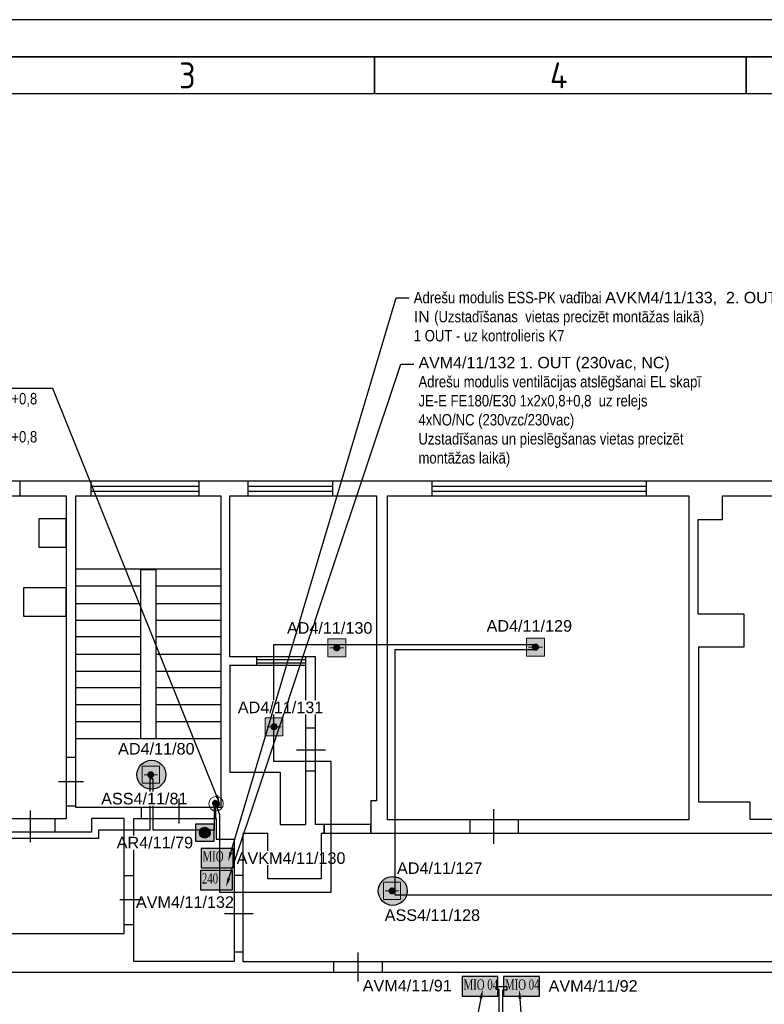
# Model space of a CAD drawing. Header units: millimetres. Extents: x -197461 to 862495, y -970068 to 63888.
# Tile 124 of 205: x -124685 to -111091, y -328146 to -310159. Entities that reach past the tile are written whole.
import ezdxf
from ezdxf import colors
from ezdxf.entities.mleader import LeaderData, LeaderLine
from ezdxf.math import Vec2, Vec3

# ---------------------------------------------------------------- set-up
doc = ezdxf.new("R2010")
doc.units = ezdxf.units.MM
doc.linetypes.add('KL', pattern=[4, 2, -2])
doc.layers.get('0').update_dxf_attribs({"linetype": 'CONTINUOUS'})
doc.layers.add('Rasējuma lapa', color=7, linetype='CONTINUOUS')
doc.layers.add('UAS', color=240, linetype='CONTINUOUS')
doc.layers.add('S-STRS', color=7, linetype='CONTINUOUS', lineweight=9)
doc.styles.add('ARIAL', font='arialbd.ttf')
doc.styles.add('ISO', font='iso')
doc.styles.add('Karlis_times', font='times.ttf', dxfattribs={"height": 2.2})

# ---------------------------------------------------------------- blocks, each defined once
blk = doc.blocks.new('A2_L')
at = {"layer": 'Rasējuma lapa'}
blk.add_line((0, 420), (-594, 420), dxfattribs=at)
at = {"layer": 'Rasējuma lapa', "lineweight": 35}
for p, q in [((-5, 415), (-579, 415)), ((-442, 410), (-442, 415)), ((-392, 410), (-392, 415))]:
    blk.add_line(p, q, dxfattribs=at)
at = {"layer": 'Rasējuma lapa', "lineweight": 30}
blk.add_line((-10, 410), (-574, 410), dxfattribs=at)
at = {"layer": 'Rasējuma lapa', "style": 'ISO'}
for s, p in [('3', (-468.3, 410.75)), ('4', (-418.4, 410.75))]:
    blk.add_text(s, height=3.5, dxfattribs=at).set_placement(p)
blk = doc.blocks.new('*U1293')
at = {"layer": 'Rasējuma lapa'}
blk.add_blockref('A2_L', (0, 0), dxfattribs=at)
blk = doc.blocks.new('AP')
blk.add_hatch(color=256).paths.add_polyline_path([(150, 0, 1), (-150, 0, 1)])
for p, q in [((-250, 250), (250, 250)), ((-250, -250), (-250, 250)), ((250, 250), (250, -250)), ((250, -250), (-250, -250))]:
    blk.add_line(p, q)
blk.add_circle((0, 0), 150)
blk = doc.blocks.new('AD-proj')
at = {"lineweight": 5}
blk.add_lwpolyline([(-250, -250), (250, -250), (250, 250), (-250, 250)], close=True, dxfattribs=at)
at = {"const_width": 30}
blk.add_lwpolyline([(-200, 0), (200, 0)], dxfattribs=at)
at = {"const_width": 100}
blk.add_lwpolyline([(-50, 0, 1), (50, 0, 1)], format="xyb", close=True, dxfattribs=at)

msp = doc.modelspace()

# ---------------------------------------------------------------- hatches: boundary and pattern name
at = {"layer": 'S-STRS', "true_color": 0xffffff}
h = msp.add_hatch(dxfattribs=at)
h.set_pattern_fill('ANGLE', scale=0.5625)
h.set_pattern_definition([(0, (4390937.6073, 5682188.283), (0, 3.9290625), [2.8575, -1.0715625]), (90, (4390937.6073, 5682188.283), (-3.9290625, 2e-16), [2.8575, -1.0715625])])
h.paths.add_polyline_path([(-121372.25376, -325297.82118), (-121372.19166, -325653.6415), (-120788.89287, -325653.64151), (-120788.95497, -325297.75908)])
h = msp.add_hatch(dxfattribs=at)
h.set_pattern_fill('ANGLE', scale=0.5625)
h.set_pattern_definition([(0, (4390925.173, 5681785.494), (0, 3.9290625), [2.8575, -1.0715625]), (90, (4390925.173, 5681785.494), (-3.9290625, 2e-16), [2.8575, -1.0715625])])
h.paths.add_polyline_path([(-121384.68789, -325700.61015), (-121384.62579, -326056.43047), (-120801.327, -326056.43048), (-120801.38911, -325700.54805)])
h = msp.add_hatch(dxfattribs=at)
h.set_pattern_fill('ANGLE', scale=0.5625)
h.set_pattern_definition([(0, (4395703.0736, 5679846.243), (0, 3.9290625), [2.8575, -1.0715625]), (90, (4395703.0736, 5679846.243), (-3.9290625, 2e-16), [2.8575, -1.0715625])])
h.paths.add_polyline_path([(-116606.78745, -327639.86131), (-116606.72535, -327995.68162), (-115953.84442, -327995.68163), (-115953.90653, -327639.7992)])
h = msp.add_hatch(dxfattribs=at)
h.set_pattern_fill('ANGLE', scale=0.5625)
h.set_pattern_definition([(0, (4396459.263, 5679846.243), (0, 3.9290625), [2.8575, -1.0715625]), (90, (4396459.263, 5679846.243), (-3.9290625, 2e-16), [2.8575, -1.0715625])])
h.paths.add_polyline_path([(-115850.59806, -327639.86131), (-115850.53595, -327995.68162), (-115197.65502, -327995.68163), (-115197.71713, -327639.7992)])
at = {"layer": 'UAS', "lineweight": 50, "true_color": 0xffffff}
h = msp.add_hatch(color=7, dxfattribs=at)
h.dxf.hatch_style = 1
h.paths.add_polyline_path([(-118929.22507, -321632.14512), (-118863.75413, -321632.14512, 1)], flags=16)
h.paths.add_polyline_path([(-118732.81225, -321795.82247), (-118732.81225, -321468.46777), (-119060.16695, -321468.46777), (-119060.16695, -321795.82247)])
h = msp.add_hatch(color=7, dxfattribs=at)
h.dxf.hatch_style = 1
h.paths.add_polyline_path([(-115301.54147, -321620.24036), (-115236.07053, -321620.24036, 1)], flags=16)
h.paths.add_polyline_path([(-115105.12865, -321783.9177), (-115105.12865, -321456.56301), (-115432.48334, -321456.56301), (-115432.48334, -321783.9177)])
h = msp.add_hatch(color=7, dxfattribs=at)
h.dxf.hatch_style = 1
h.paths.add_polyline_path([(-120074.80291, -323075.1251), (-120009.33197, -323075.1251, 1)], flags=16)
h.paths.add_polyline_path([(-119878.39009, -323238.80245), (-119878.39009, -322911.44776), (-120205.74478, -322911.44776), (-120205.74478, -323238.80245)])
h = msp.add_hatch(color=7, dxfattribs=at)
h.dxf.hatch_style = 1
h.paths.add_polyline_path([(-122260.82212, -323951.17912, -1), (-122323.90905, -323951.17912, -1)], flags=0)
h.paths.add_polyline_path([(-122450.08292, -323793.46179), (-122450.08292, -324108.89646), (-122134.64825, -324108.89646), (-122134.64825, -323793.46179)], flags=16)
h.paths.add_polyline_path([(-122015.78441, -323951.8963, 1), (-122543.83172, -323951.8963, 1)])
h.paths.add_polyline_path([(-122134.64825, -324108.89646), (-122450.08292, -324108.89646), (-122450.08292, -323793.46179), (-122134.64825, -323793.46179)], flags=16)
at = {"layer": 'UAS'}
h = msp.add_hatch(color=1, dxfattribs=at)
h.paths.add_polyline_path([(-121100.22046, -324481.62984), (-121129.386, -324422.47304, 0.2855923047), (-121166.17617, -324481.62984, 0.5262828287), (-121076.5537, -324543.19314)])
h.paths.add_polyline_path([(-121100.83177, -324480.38991), (-121100.71987, -324480.33074), (-121076.5537, -324543.19314, 0.3103731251), (-121034.26475, -324481.62984, 0.5557031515), (-121129.386, -324422.47304)])
at = {"layer": 'UAS', "lineweight": 50, "true_color": 0xffffff}
h = msp.add_hatch(color=7, dxfattribs=at)
h.dxf.hatch_style = 1
h.paths.add_polyline_path([(-121143.35102, -325173.96673), (-121143.35102, -324846.61204), (-121470.70572, -324846.61204), (-121470.70572, -325173.96673)])
h.paths.add_polyline_path([(-121405.23478, -325010.28939, -1), (-121208.82196, -325010.28939, -1)], flags=16)
h = msp.add_hatch(color=7, dxfattribs=at)
h.dxf.hatch_style = 1
h.paths.add_polyline_path([(-117856.7389, -326074.12977, -1), (-117919.82583, -326074.12977, -1)], flags=0)
h.paths.add_polyline_path([(-118045.9997, -325916.41244), (-118045.9997, -326231.8471), (-117730.56503, -326231.8471), (-117730.56503, -325916.41244)], flags=16)
h.paths.add_polyline_path([(-117611.70119, -326074.84695, 1), (-118139.7485, -326074.84695, 1)])
h.paths.add_polyline_path([(-117730.56503, -326231.8471), (-118045.9997, -326231.8471), (-118045.9997, -325916.41244), (-117730.56503, -325916.41244)], flags=16)

# ---------------------------------------------------------------- linework, layer by layer
at = {"color": 18, "true_color": 0x000000}
for p, q in [((-123385.38774, -318683.0297), (-121423.37587, -318683.0297)), ((-120520.75834, -318683.0297), (-118971.86171, -318683.0297)), ((-117160.06372, -318683.0297), (-113248.52877, -318683.0297)), ((-123385.38774, -318771.4968), (-121421.28439, -318771.4968)), ((-120520.75834, -318771.4968), (-118972.53483, -318771.4968)), ((-117160.06372, -318771.4968), (-113248.52877, -318771.4968)), ((-123661.67546, -320501.44926), (-122475.64446, -320501.44926)), ((-122197.18501, -320501.44926), (-121011.15401, -320501.44926)), ((-123661.67546, -320821.16196), (-122475.64446, -320821.16196)), ((-122197.18501, -320821.16196), (-121011.15401, -320821.16196)), ((-123661.67546, -321130.56135), (-122475.64446, -321130.56135)), ((-122197.18501, -321130.56135), (-121011.15401, -321130.56135)), ((-123661.67546, -321429.64743), (-122475.64446, -321429.64743)), ((-122197.18501, -321429.64743), (-121011.15401, -321429.64743)), ((-123661.67546, -321749.36013), (-122475.64446, -321749.36013)), ((-122197.18501, -321749.36013), (-121011.15401, -321749.36013)), ((-120353.27172, -321959.24453), (-120353.27172, -321798.95188)), ((-119459.20041, -321855.71002), (-120353.05536, -321855.71002)), ((-119459.20041, -321912.93145), (-120353.05536, -321912.93145)), ((-119459.29657, -321959.24453), (-119459.29657, -321798.95188)), ((-123661.67546, -322058.75952), (-122475.64446, -322058.75952)), ((-122197.18501, -322058.75952), (-121011.15401, -322058.75952)), ((-123661.67546, -322357.8456), (-122475.64446, -322357.8456)), ((-122197.18501, -322357.8456), (-121011.15401, -322357.8456)), ((-123661.67546, -322667.24499), (-122475.64446, -322667.24499)), ((-122197.18501, -322667.24499), (-121011.15401, -322667.24499)), ((-123661.67546, -322976.64438), (-122475.64446, -322976.64438)), ((-122197.18501, -322976.64438), (-121011.15401, -322976.64438)), ((-119459.77737, -323094.39146), (-119284.93451, -323094.39146)), ((-123837.14725, -323632.80142), (-123663.04964, -323632.80142)), ((-119459.77737, -323880.67143), (-119284.93451, -323880.67143)), ((-123974.4156, -324074.28401), (-123521.47813, -324074.28401)), ((-121776.30698, -324845.60187), (-121776.30698, -324386.81966)), ((-124485.51784, -325184.74503), (-124485.51784, -324604.3074)), ((-123837.14725, -324521.31554), (-123663.04964, -324521.31554)), ((-122459.23506, -324751.5911), (-122459.23506, -324550.53432)), ((-121104.78589, -324751.5911), (-121104.78589, -324550.53432)), ((-116032.16744, -324583.83846), (-116032.16744, -325211.96324)), ((-124042.17232, -324757.55068), (-124042.17232, -325000.21396)), ((-122778.20968, -324753.56008), (-123376.99778, -324753.56008)), ((-123376.99778, -324753.56008), (-123376.99778, -325000.26134)), ((-122778.20968, -326853.96912), (-122778.20968, -324753.56008)), ((-116469.55104, -324776.02959), (-116469.55104, -325025.47372)), ((-115586.29772, -324776.02959), (-115586.29772, -325025.47372)), ((-123376.99778, -325000.26134), (-129651.78408, -325000.26134)), ((-122776.32254, -325793.45379), (-122602.26098, -325793.45379)), ((-120767.39663, -325784.1617), (-120613.02383, -325784.1617)), ((-122856.65217, -326230.67202), (-122457.73256, -326230.67202)), ((-120946.41043, -326484.95437), (-120423.99738, -326484.95437)), ((-122776.32254, -326687.1062), (-122602.26098, -326687.1062)), ((-124945.24661, -326853.96912), (-122778.20968, -326853.96912)), ((-120767.39663, -327188.93741), (-120613.02383, -327188.93741)), ((-118508.67117, -327728.36346), (-118508.67117, -327197.68199)), ((-118950.00935, -327560.75296), (-118950.00935, -327363.92368)), ((-118059.61616, -327560.75296), (-118059.61616, -327363.92368)), ((-106057.80679, -327563.78013), (-129211.62386, -327563.78013))]:
    msp.add_line(p, q, dxfattribs=at)
for points in [[(-129908.11049, -318584.60717), (-64151.1498, -318584.60717), (-64151.1498, -334221.48688), (-129908.11049, -334221.48688)], [(-129653.8395, -318859.21104), (-123838.32521, -318859.21104), (-123838.32521, -324758.34564), (-129653.8395, -324758.34564)], [(-123662.665, -318859.21104), (-121011.29436, -318859.46901), (-121011.29436, -324548.72854), (-123662.665, -324548.47058)], [(-117967.55501, -318859.21104), (-112467.89015, -318859.21104), (-112467.89015, -324775.36624), (-117967.55501, -324775.36624)], [(-123838.28915, -319276.33412), (-124333.46489, -319276.33412), (-124333.46489, -319792.14823), (-123838.28915, -319792.14823)], [(-123661.67546, -320192.04987), (-121011.15401, -320192.04987), (-121011.15401, -323296.35709), (-123661.67546, -323296.35709)], [(-122475.64446, -320202.36318), (-122197.18501, -320202.36318), (-122197.18501, -323296.35709), (-122475.64446, -323296.35709)], [(-123838.28915, -320539.91733), (-124614.99723, -320539.91733), (-124614.99723, -321055.73144), (-123838.28915, -321055.73144)]]:
    msp.add_lwpolyline(points, close=True, dxfattribs=at)
for points in [[(-124683.83575, -318586.22868), (-124683.83575, -318858.8899)], [(-123384.63048, -318586.22868), (-123384.63048, -318858.8899)], [(-121416.04368, -318586.22868), (-121416.04368, -318858.8899)], [(-120520.00108, -318586.22868), (-120520.00108, -318858.8899)], [(-118971.70545, -318586.22868), (-118971.70545, -318858.8899)], [(-117159.30647, -318586.22868), (-117159.30647, -318858.8899)], [(-113246.67769, -318586.22868), (-113246.67769, -318858.8899)], [(-120850.2745, -318858.64246), (-118171.5704, -318858.64246), (-118171.5704, -324427.29951), (-118277.05788, -324427.29951), (-118277.05788, -325029.58015), (-118277.05788, -324859.97435), (-119124.80413, -324859.97435), (-119124.80413, -325019.60365), (-119124.80413, -324859.97435), (-119282.03769, -324859.97435), (-119282.03769, -321796.71441), (-120850.2745, -321796.71441), (-120850.2745, -318859.83754)], [(-109673.77005, -324767.36924), (-111350.3551, -324767.36924), (-111350.3551, -324450.14807), (-112288.55182, -324450.14807), (-112288.55182, -321617.56907), (-111456.11904, -321617.56907), (-111456.11904, -321020.93214), (-112297.66297, -321020.93214), (-112297.66297, -319287.36355), (-111851.43266, -319287.36355), (-111851.43266, -318859.17419)], [(-111851.43266, -318859.49533), (-106602.20441, -318859.49533)], [(-120851.03176, -321960.11319), (-120851.03176, -323903.73058), (-119928.41296, -323903.73058), (-119928.41296, -324861.55901), (-119459.09223, -324861.55901), (-119459.09223, -321959.16029), (-120852.28184, -321959.16029)], [(-119630.78585, -323498.76883), (-119100.53576, -323498.76883)], [(-122603.21056, -324751.96489), (-121100.59091, -324751.96489), (-121100.59091, -325127.71839), (-120768.74287, -325127.71839), (-120768.74287, -327366.06639), (-122603.21056, -327366.06639), (-122603.21056, -324751.73325)], [(-120612.83151, -327363.11293), (-106240.06598, -327363.11293), (-106240.06598, -325024.97885), (-119182.87273, -325024.97885), (-119182.87273, -325855.62399), (-120155.41057, -325855.62399), (-120155.41057, -325027.7849), (-120612.83151, -325027.7849), (-120612.83151, -327362.3127)]]:
    msp.add_lwpolyline(points, dxfattribs=at)
at = {"layer": 'UAS', "color": 1}
for points in [[(-109098.57588, -326154.93583), (-117832.2968, -326154.93583), (-117832.2968, -321667.006), (-115300.03588, -321667.006), (-115300.03588, -321579.1492), (-120048.56825, -321579.1492), (-120048.56825, -323706.29256), (-119002.81963, -323706.29256), (-119002.81963, -326103.75524), (-121032.82795, -326103.75524), (-121032.82795, -324687.24926), (-121102.33981, -324483.82498)], [(-121131.737, -324498.78039), (-121131.737, -324962.9149), (-122249.02445, -324962.9149), (-122249.02445, -324025.88935), (-122310.36772, -324025.88935), (-122310.36772, -324962.9149), (-123247.99489, -324962.9149), (-123247.99489, -325119.00331), (-126364.77683, -325119.00331), (-126364.77683, -321734.45107), (-126646.07711, -321734.45107), (-126646.07711, -326441.91565), (-130316.01659, -326441.91565), (-130316.01659, -326499.32811), (-128782.09496, -326499.32811), (-128782.09496, -332785.40445)], [(-115931.46861, -330130.23472), (-115931.46861, -327872.68399), (-115987.65341, -327872.68399), (-115987.65341, -327817.93368), (-115791.32824, -327817.93368), (-115791.32824, -327886.36881), (-115873.51172, -327886.36881), (-115873.51172, -330121.98972)]]:
    msp.add_lwpolyline(points, dxfattribs=at)
at = {"layer": 'UAS', "color": 1, "ltscale": 0.2}
for points in [[(-120788.95497, -325297.75908), (-121372.25376, -325297.82118), (-121372.19166, -325653.6415), (-120788.89287, -325653.64151)], [(-120801.38911, -325700.54805), (-121384.68789, -325700.61015), (-121384.62579, -326056.43047), (-120801.327, -326056.43048)], [(-115953.90653, -327639.7992), (-116606.78745, -327639.86131), (-116606.72535, -327995.68162), (-115953.84442, -327995.68163)], [(-115197.71713, -327639.7992), (-115850.59806, -327639.86131), (-115850.53595, -327995.68162), (-115197.65502, -327995.68163)]]:
    msp.add_lwpolyline(points, close=True, dxfattribs=at)
at = {"layer": 'UAS', "color": 1, "lineweight": 30}
for centre in [(-122279.80806, -323951.8963), (-117875.72485, -326074.84695)]:
    msp.add_circle(centre, 264.02365, dxfattribs=at)
at = {"layer": 'UAS', "color": 1, "linetype": 'ByBlock', "lineweight": 18, "ltscale": 50}
msp.add_circle((-121100.16845, -324481.60233), 132.47566, dxfattribs=at)
at = {"layer": 'UAS', "color": 1, "linetype": 'KL', "lineweight": 18, "ltscale": 50}
msp.add_circle((-121100.22046, -324481.62984), 65.95571, dxfattribs=at)

# ---------------------------------------------------------------- block references
at = {"layer": 'Rasējuma lapa', "xscale": 135.6730224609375, "yscale": 135.6730224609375, "zscale": 135.6730224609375}
msp.add_blockref('*U1293', (-58237.88142, -367141.50712), dxfattribs=at)
at = {"layer": 'UAS'}
for p, xscale, yscale, zscale in [((-118896.4896, -321632.14512), 0.6547093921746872, 0.6547093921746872, 0.6547093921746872), ((-115268.806, -321620.24036), 0.6547093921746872, 0.6547093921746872, 0.6547093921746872), ((-120042.06744, -323075.1251), 0.6547093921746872, 0.6547093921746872, 0.6547093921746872), ((-122292.36558, -323951.17912), 0.6308693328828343, 0.6308693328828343, 0.6308693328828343), ((-117888.28237, -326074.12977), 0.6308693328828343, 0.6308693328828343, 0.6308693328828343)]:
    msp.add_blockref('AD-proj', p, dxfattribs=dict(at, xscale=xscale, yscale=yscale, zscale=zscale))
at = {"layer": 'UAS', "color": 97, "xscale": 0.6547093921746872, "yscale": 0.6547093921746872, "zscale": 0.6547093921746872}
msp.add_blockref('AP', (-121307.02837, -325010.28939), dxfattribs=at)

# ---------------------------------------------------------------- texts
at = {"layer": 'UAS', "color": 1, "style": 'Karlis_times', "width": 0.7}
for s, p in [('MIO', (-121346.7761, -325536.51033)), ('240', (-121359.21023, -325939.2993)), ('MIO 04', (-116581.30979, -327878.55045)), ('MIO 04', (-115825.1204, -327878.55045))]:
    msp.add_text(s, height=186.805669, dxfattribs=at).set_placement(p)

# ---------------------------------------------------------------- next in the draw order: texts
at = {"layer": 'UAS', "color": 251, "linetype": 'Continuous', "lineweight": 20, "true_color": 0x636466, "char_height": 211.4384766, "attachment_point": 5, "style": 'ARIAL', "bg_fill": 3, "box_fill_scale": 1.1, "bg_fill_color": 256, "bg_fill_transparency": 0}
for s, insert, width in [('\\A1;{\\fArial|b0|i0|c186|p34;\\C1;AD4/11/130}', (-119026.1359, -321271.88416), 1527.0674449), ('\\A1;{\\fArial|b0|i0|c186|p34;\\C1;AD4/11/129}', (-115380.94492, -321234.70741), 1527.0674449), ('\\A1;{\\fArial|b0|i0|c186|p34;\\C1;AD4/11/131}', (-119922.43464, -322723.62526), 1527.0674449), ('\\A1;{\\fArial|b0|i0|c186|p34;\\C1;AD4/11/80}', (-122190.14511, -323479.12885), 1051.7117129), ('\\A1;{\\fArial|b0|i0|c186|p34;\\C1;ASS4/11/81}', (-122409.33746, -324389.6648), 1051.7117129), ('\\A1;{\\fArial|b0|i0|c186|p34;\\C1;AR4/11/79}', (-122216.62928, -325192.98278), 1051.7117129), ('\\A1;{\\fArial|b0|i0|c186|p34;\\C1;AD4/11/127}', (-117016.36089, -325659.81795), 1527.0674449), ('\\A1;{\\fArial|b0|i0|c186|p34;\\C1;AVM4/11/1\\fArial|b0|i0|c0|p34;32}', (-121668.33744, -326280.38034), 1051.7117129), ('\\A1;{\\fArial|b0|i0|c186|p34;\\C1;ASS4/11/128}', (-117150.93012, -326518.36476), 1051.7117129), ('\\A1;{\\fArial|b0|i0|c186|p34;\\C1;AVM4/11/91}', (-117609.51173, -327806.10247), 1051.7117129), ('\\A1;{\\fArial|b0|i0|c186|p34;\\C1;AVM4/11/92}', (-114216.60011, -327812.07583), 1051.7117129)]:
    msp.add_mtext(s, dxfattribs=dict(at, insert=insert, width=width))

# ---------------------------------------------------------------- next in the draw order: leaders
at = {"layer": 'UAS', "color": 18, "true_color": 0x000000}
ml = msp.add_multileader_mtext('Standard', dxfattribs=at)
ml.set_content('\\A1;{\\fArial Narrow|b0|i0|c0|p34;\\C256;\\c0;Adre\\fArial Narrow|b0|i0|c186|p34;šu modulis ESS-PK vadībai \\fArial|b0|i0|c186|p34;\\C1;AV\\fArial|b0|i0|c0|p34;K\\fArial|b0|i0|c186|p34;M4/11/13\\fArial|b0|i0|c0|p34;3\\fArial|b0|i0|c186|p34;,  \\C256;\\c0;2. OUT/2 IN \\fArial Narrow|b0|i0|c186|p34;(Uzstadīšanas  vietas precizēt montāžas laikā)\\fArial|b0|i0|c186|p34;\\C1;\\P\\pxql;\\fArial Narrow|b0|i0|c186|p34;\\C256;\\c0;1 OUT - uz kontrolieris \\C5;K7}', color=(41, 19, 236))
ml.set_leader_properties()
ml.build(insert=Vec2(0, 0))
ml.multileader.update_dxf_attribs({"text_right_attachment_type": 6, "dogleg_length": 0.36, "arrow_head_size": 166.99834})
ctx = ml.context
ctx.base_point, ctx.char_height, ctx.arrow_head_size, ctx.landing_gap_size, ctx.plane_origin = Vec3(-117574.15854, -315236.97497), 208.74792195, 166.99834, 83.49917, Vec3(-120779.82316, -352775.70102)
ctx.right_attachment = 6
notes = []
notes.append((ctx, [(0, (1, 1, 0), (-117810.1336, -315236.97497), (1, 0), 235.97506, [(0, [(-120878.03754, -325531.3797)], 0, [])])]))
ctx.mtext.insert, ctx.mtext.width, ctx.mtext.flow_direction = Vec3(-117490.65937, -315130.8211), 7211.8809294, 5
ml = msp.add_multileader_mtext('Standard', dxfattribs=at)
ml.set_content('\\A1;{\\fArial Narrow|b0|i0|c186|p34;\\C256;\\c0;Stāvvads uz/no 3. stāva\\P1 kab. JE-E FE180/E30 1x2x1.0+0,8 \\PCilpa Nr. 4 no 3. stāvā, \\P1 kab. JE-E FE180/E30 1x2x1.0+0,8 \\PCilpa Nr.4. uz UATS panelis }', color=(41, 19, 236))
ml.set_leader_properties()
ml.build(insert=Vec2(0, 0))
ml.multileader.update_dxf_attribs({"text_right_attachment_type": 6, "dogleg_length": 0.36, "arrow_head_size": 166.99834})
ctx = ml.context
ctx.base_point, ctx.char_height, ctx.arrow_head_size, ctx.landing_gap_size, ctx.plane_origin = Vec3(-128323.5546, -316763.03192), 208.7479219, 166.99834, 83.49917, Vec3(-131492.57462, -354812.0119)
ctx.right_attachment = 6
notes.append((ctx, [(1, (1, 1, 0), (-124081.38511, -316896.38283), (-1, 0), 235.97506, [(0, [(-121027.7059, -324486.59715)], 0, [])])]))
ctx.mtext.insert, ctx.mtext.width, ctx.mtext.flow_direction = Vec3(-128240.05543, -316629.68102), 4031.2189715, 5
ml = msp.add_multileader_mtext('Standard', dxfattribs=at)
ml.set_content('\\A1;{\\fArial Narrow|b0|i0|c0|p34;\\C256;\\c0;Adre\\fArial Narrow|b0|i0|c186|p34;šu modulis ventilācijas atslēgšanai (4. \\fArial|b0|i0|c186|p34;OUT) \\C1;AVM4/11/91,                                              \\fArial Narrow|b0|i0|c186|p34;\\C256;\\c0;(Uzstadīšanas  vietas precizēt montāžas laikā)\\fArial|b0|i0|c186|p34;\\C1;\\P\\pxql;\\fArial Narrow|b0|i0|c186|p34;\\C256;\\c0;1 OUT - uz ventilācijas iekārtas PN1 vadības skāpis. (Kontaktu tīps un pieslēguma vietas precizēt montāžas laikā)\\P1 OUT - uz ventilācijas iekārtas PN2 vadības skāpis. (Kontaktu tīps un pieslēguma vietas precizēt montāžas laikā)\\P1 OUT - uz ventilācijas iekārtas PN3 vadības skāpis. (Kontaktu tīps un pieslēguma vietas precizēt montāžas laikā)\\P1 OUT - uz ventilācijas iekārtas PN4 vadības skāpis. (Kontaktu tīps un pieslēguma vietas precizēt montāžas laikā)}', color=(41, 19, 236))
ml.set_leader_properties()
ml.build(insert=Vec2(0, 0))
ml.multileader.update_dxf_attribs({"text_right_attachment_type": 6, "dogleg_length": 0.36, "arrow_head_size": 166.99834})
ctx = ml.context
ctx.base_point, ctx.char_height, ctx.arrow_head_size, ctx.landing_gap_size, ctx.plane_origin = Vec3(-130080.50789, -334821.96732), 208.74792195, 166.99834, 83.49917, Vec3(-123984.29589, -360649.57299)
ctx.right_attachment = 6
notes.append((ctx, [(1, (1, 1, 0), (-117660.57448, -334957.02694), (-1, 0), 235.97506, [(0, [(-116232.38321, -327874.89512)], 0, [])])]))
ctx.mtext.insert, ctx.mtext.width, ctx.mtext.flow_direction = Vec3(-129997.00872, -334686.9077), 12048.4461527, 5
ml = msp.add_multileader_mtext('Standard', dxfattribs=at)
ml.set_content('\\A1;{\\fArial Narrow|b0|i0|c0|p34;\\C256;\\c0;Adre\\fArial Narrow|b0|i0|c186|p34;šu modulis ventilācijas atslēgšanai (4. \\fArial|b0|i0|c186|p34;OUT) \\C1;AVM4/11/92,                                              \\fArial Narrow|b0|i0|c186|p34;\\C256;\\c0;(Uzstadīšanas  vietas precizēt montāžas laikā)\\fArial|b0|i0|c186|p34;\\C1;\\P\\pxql;\\fArial Narrow|b0|i0|c186|p34;\\C256;\\c0;1 OUT - uz ventilācijas iekārtas PN5 vadības skāpis. (Kontaktu tīps un pieslēguma vietas precizēt montāžas laikā)\\P1 OUT - uz ventilācijas iekārtas PN6 vadības skāpis. (Kontaktu tīps un pieslēguma vietas precizēt montāžas laikā)\\P1 OUT - uz ventilācijas iekārtas PN7 vadības skāpis. (Kontaktu tīps un pieslēguma vietas precizēt montāžas laikā)\\P1 OUT - uz ventilācijas iekārtas PN8 vadības skāpis. (Kontaktu tīps un pieslēguma vietas precizēt montāžas laikā)}', color=(41, 19, 236))
ml.set_leader_properties()
ml.build(insert=Vec2(0, 0))
ml.multileader.update_dxf_attribs({"text_right_attachment_type": 6, "dogleg_length": 0.36, "arrow_head_size": 166.99834})
ctx = ml.context
ctx.base_point, ctx.char_height, ctx.arrow_head_size, ctx.landing_gap_size, ctx.plane_origin = Vec3(-114864.6457, -334821.96732), 208.74792195, 166.99834, 83.49917, Vec3(-108768.43371, -360649.57299)
ctx.right_attachment = 6
notes.append((ctx, [(0, (1, 1, 0), (-115100.62076, -334821.96732), (1, 0), 235.97506, [(0, [(-115562.76569, -327874.89512)], 0, [])])]))
ctx.mtext.insert, ctx.mtext.width, ctx.mtext.flow_direction = Vec3(-114781.14653, -334686.9077), 12048.4461527, 5
for ctx, leaders in notes:
    for number, flags, end, landing, length, lines in leaders:
        leader = LeaderData()
        leader.index, (leader.has_last_leader_line, leader.has_dogleg_vector, leader.attachment_direction) = number, flags
        leader.last_leader_point, leader.dogleg_vector, leader.dogleg_length = Vec3(end), Vec3(landing), length
        for number, points, colour, breaks in lines:
            line = LeaderLine()
            line.index, line.vertices, line.color, line.breaks = number, Vec3.list(points), colors.encode_raw_color(colour), breaks
            leader.lines.append(line)
        ctx.leaders.append(leader)

# ---------------------------------------------------------------- next in the draw order: texts
at = {"layer": 'UAS', "color": 251, "linetype": 'Continuous', "lineweight": 20, "true_color": 0x636466, "insert": (-119730.79457, -325476.42588), "char_height": 211.4384766, "width": 1051.7117129, "attachment_point": 5, "style": 'ARIAL', "bg_fill": 3, "box_fill_scale": 1.1, "bg_fill_color": 256, "bg_fill_transparency": 0}
msp.add_mtext('\\A1;{\\fArial|b0|i0|c186|p34;\\C1;AVKM4/11/130}', dxfattribs=at)

# ---------------------------------------------------------------- next in the draw order: leaders
at = {"layer": 'UAS', "color": 18, "true_color": 0x000000}
ml = msp.add_multileader_mtext('Standard', dxfattribs=at)
ml.set_content('\\A1;{\\fArial|b0|i0|c186|p34;\\C1;AVM4/11/1\\fArial|b0|i0|c0|p34;32\\fArial|b0|i0|c186|p34; \\C7;1. OUT (230vac, NC)\\fArial|b0|i0|c0|p34;\\P\\fArial Narrow|b0|i0|c0|p34;\\C256;\\c0;Adre\\fArial Narrow|b0|i0|c186|p34;šu modulis ventilācijas atslēgšanai EL skapī\\fArial Narrow|b0|i0|c0|p34;\\P\\fArial Narrow|b0|i0|c186|p34;JE-E FE180/E30 1x2x0,8+0,8 \\fArial Narrow|b0|i0|c0|p34; uz relejs 4xNO/NC (230vzc/230vac)\\fArial Narrow|b0|i0|c186|p34;\\PUzstadīšanas un pieslēgšanas vietas precizēt montāžas laikā)}', color=(41, 19, 236))
ml.set_leader_properties()
ml.build(insert=Vec2(0, 0))
ml.multileader.update_dxf_attribs({"text_right_attachment_type": 6, "dogleg_length": 0.36, "arrow_head_size": 166.99834})
ctx = ml.context
ctx.base_point, ctx.char_height, ctx.arrow_head_size, ctx.landing_gap_size, ctx.plane_origin = Vec3(-117487.95881, -316453.91138), 208.74792195, 166.99834, 83.49917, Vec3(-112885.68769, -341961.57603)
ctx.right_attachment = 6
notes = []
notes.append((ctx, [(0, (1, 1, 0), (-117723.93387, -316453.91138), (1, 0), 235.97506, [(0, [(-120919.30528, -326003.27518)], 0, [])])]))
ctx.mtext.insert, ctx.mtext.width, ctx.mtext.flow_direction = Vec3(-117404.45965, -316318.85176), 5185.9486629, 5
for ctx, leaders in notes:
    for number, flags, end, landing, length, lines in leaders:
        leader = LeaderData()
        leader.index, (leader.has_last_leader_line, leader.has_dogleg_vector, leader.attachment_direction) = number, flags
        leader.last_leader_point, leader.dogleg_vector, leader.dogleg_length = Vec3(end), Vec3(landing), length
        for number, points, colour, breaks in lines:
            line = LeaderLine()
            line.index, line.vertices, line.color, line.breaks = number, Vec3.list(points), colors.encode_raw_color(colour), breaks
            leader.lines.append(line)
        ctx.leaders.append(leader)

doc.saveas('drawing.dxf')
